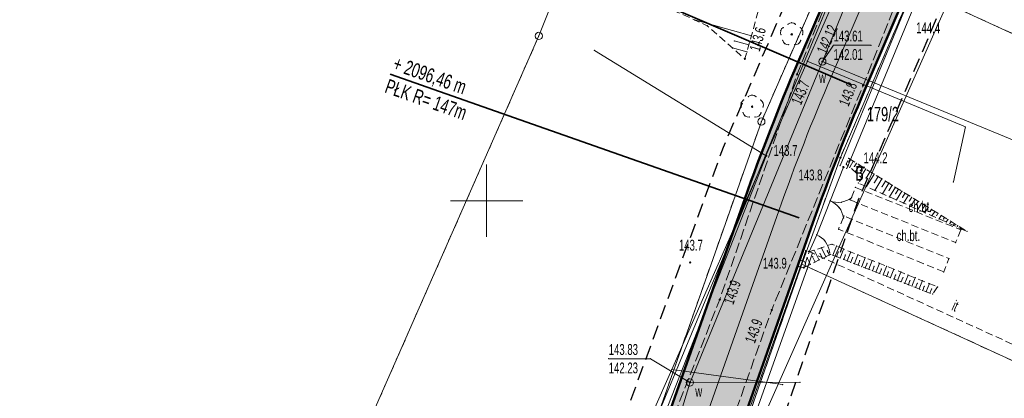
# Model space of a CAD drawing. Extents: x 6456700 to 6518119, y 5963420 to 5980059.
# Tile 148 of 256: x 6512136 to 6512205, y 5965785 to 5965812. Entities that reach past the tile are written whole.
import ezdxf
from ezdxf.enums import TextEntityAlignment as Align

# ---------------------------------------------------------------- set-up
doc = ezdxf.new("R2010")
doc.units = 0
doc.header["$MEASUREMENT"] = 0
for name, pattern in [('L_0_03', [1, 0.5, -0.5]), ('L_0_04', [1.5, 1, -0.5]), ('L_0_52', [1, 0.75, -0.25]), ('L_0_5A', [0.75, 0.5, -0.25])]:
    doc.linetypes.add(name, pattern=pattern)
doc.layers.get('0').update_dxf_attribs({"color": 2, "linetype": 'CONTINUOUS', "lineweight": 5})
for name, color, linetype, lineweight in [('000_Inne__niezydentyfikowane_', 7, 'CONTINUOUS', 18), ('18mm Kreska ciągła', 7, 'CONTINUOUS', 18), ('202_punkt_graniczny', 7, 'CONTINUOUS', 18), ('203_punkt_graniczny', 7, 'CONTINUOUS', 18), ('210_oznaczenie_konturu_uzytku_gruntowego', 96, 'CONTINUOUS', 18), ('211_numer_dzialki_ewidencyjnej', 7, 'CONTINUOUS', 18), ('218_kontur_uzytku_gruntowego', 96, 'L_0_03', 18), ('219_dzialka_ewidencyjna', 7, 'CONTINUOUS', 18), ('35mm Ciągła', 7, 'CONTINUOUS', 35), ('50mm Kreska ciągła', 7, 'CONTINUOUS', 50), ('9mm Kreska ciągła', 252, 'CONTINUOUS', 9), ('brama', 7, 'CONTINUOUS', 18), ('chodnik', 7, 'CONTINUOUS', 18), ('chodnik_Atr17', 7, 'CONTINUOUS', 18), ('drzewo_lisciaste', 7, 'CONTINUOUS', 18), ('furtka', 7, 'CONTINUOUS', 18), ('inny_obiekt_zagospodarowania_terenu', 7, 'CONTINUOUS', 18), ('inny_obiekt_zagospodarowania_terenu_Atr17', 7, 'CONTINUOUS', 18), ('jezdnia', 7, 'CONTINUOUS', 18), ('komora_podziemna', 7, 'CONTINUOUS', 18), ('komora_podziemna_Atr17', 7, 'CONTINUOUS', 18), ('ogrodzenie_trwale', 7, 'CONTINUOUS', 18), ('pikieta_naturalna', 7, 'CONTINUOUS', 18), ('pikieta_naturalna_Atr2', 7, 'CONTINUOUS', 18), ('przewod_elektroenergetyczny_niskiego_napiecia', 7, 'CONTINUOUS', 18), ('przewod_kanalizacyjny', 7, 'CONTINUOUS', 18), ('przewod_telekomunikacyjny_podziemny', 7, 'CONTINUOUS', 18), ('przewod_wodociagowy', 7, 'CONTINUOUS', 18), ('rzedna', 7, 'CONTINUOUS', 18), ('rzedna_Atr2', 7, 'CONTINUOUS', 18), ('rzedna_Atr3', 7, 'CONTINUOUS', 18), ('sciana_oporowa__linia_', 7, 'CONTINUOUS', 18), ('siatka_krzyrzy', 7, 'CONTINUOUS', 18), ('skarpa_nieumocniona', 7, 'CONTINUOUS', 18), ('Zakres', 7, 'CONTINUOUS', 18)]:
    doc.layers.add(name, color=color, linetype=linetype, lineweight=lineweight)
doc.styles.get("Standard").update_dxf_attribs({"font": 'txt', "width": 0.75})
doc.styles.add('Znaczniki', font='GOTHIC.TTF', dxfattribs={"width": 0.7})

# ---------------------------------------------------------------- blocks, each defined once
blk = doc.blocks.new('mdcp_nowa')
at = {"layer": '203_punkt_graniczny', "linetype": 'Continuous', "lineweight": 18, "true_color": 0x000000}
blk.add_hatch(color=18, dxfattribs=at).paths.add_polyline_path([(6494924.47, 5982252.945, 1), (6494924.47, 5982253.035, 1)])
at = {"layer": 'drzewo_lisciaste', "linetype": 'Continuous', "lineweight": 18, "true_color": 0x009900}
for points in [[(6494921.1, 5982261.47, 1), (6494921.1, 5982261.57, 1)], [(6494918.36, 5982256.46, 1), (6494918.36, 5982256.56, 1)]]:
    blk.add_hatch(color=94, dxfattribs=at).paths.add_polyline_path(points)
at = {"layer": 'pikieta_naturalna', "linetype": 'Continuous', "lineweight": 18, "true_color": 0x000000}
for points in [[(6494917.86, 5982259.775, 1), (6494917.86, 5982259.865, 1)], [(6494921.48, 5982258.725, 1), (6494921.48, 5982258.815, 1)], [(6494926.04, 5982257.945, 1), (6494926.04, 5982258.035, 1)], [(6494919.34, 5982253.065, 1), (6494919.34, 5982253.155, 1)], [(6494924.68, 5982252.285, 1), (6494924.68, 5982252.375, 1)], [(6494926.09, 5982252.255, 1), (6494926.09, 5982252.345, 1)], [(6494914.08, 5982245.685, 1), (6494914.08, 5982245.775, 1)], [(6494921.94, 5982245.325, 1), (6494921.94, 5982245.415, 1)], [(6494916.12, 5982243.115, 1), (6494916.12, 5982243.205, 1)], [(6494919.72, 5982242.405, 1), (6494919.72, 5982242.495, 1)]]:
    blk.add_hatch(color=18, dxfattribs=at).paths.add_polyline_path(points)
at = {"layer": 'rzedna', "linetype": 'Continuous', "lineweight": 18, "true_color": 0x000000}
for points in [[(6494923.22, 5982259.585, 1), (6494923.22, 5982259.675, 1)], [(6494914.06, 5982237.375, 1), (6494914.06, 5982237.465, 1)]]:
    blk.add_hatch(color=18, dxfattribs=at).paths.add_polyline_path(points)
at = {"layer": '000_Inne__niezydentyfikowane_', "linetype": 'Continuous', "lineweight": 18, "flags": 128}
for points in [[(6494918.31, 5982261.41), (6494914.38, 5982262.52)], [(6494918.13, 5982260.79), (6494917.13, 5982261.07)], [(6494918, 5982260.3), (6494917, 5982260.58)], [(6494925.15, 5982252.87), (6494925.04, 5982252.68)], [(6494925.36, 5982252.73), (6494925.11, 5982252.32)], [(6494925.58, 5982252.6), (6494925.44, 5982252.38)], [(6494925.79, 5982252.47), (6494925.49, 5982251.99)], [(6494926.01, 5982252.34), (6494925.85, 5982252.08)], [(6494926.22, 5982252.21), (6494925.88, 5982251.65)], [(6494926.52, 5982252.02), (6494926.24, 5982251.57)], [(6494926.8, 5982251.85), (6494926.27, 5982250.98)], [(6494927.07, 5982251.68), (6494926.82, 5982251.26)], [(6494927.33, 5982251.52), (6494926.84, 5982250.72)], [(6494927.58, 5982251.36), (6494927.35, 5982250.98)], [(6494927.82, 5982251.22), (6494927.37, 5982250.49)], [(6494928.05, 5982251.07), (6494927.84, 5982250.73)], [(6494928.27, 5982250.94), (6494927.86, 5982250.27)], [(6494928.49, 5982250.8), (6494928.29, 5982250.49)], [(6494928.72, 5982250.66), (6494928.34, 5982250.06)], [(6494928.94, 5982250.52), (6494928.77, 5982250.24)], [(6494929.17, 5982250.38), (6494928.83, 5982249.84)], [(6494929.4, 5982250.24), (6494929.24, 5982249.99)], [(6494929.63, 5982250.1), (6494929.33, 5982249.62)], [(6494929.85, 5982249.96), (6494929.71, 5982249.74)], [(6494930.08, 5982249.82), (6494929.82, 5982249.4)], [(6494930.31, 5982249.68), (6494930.19, 5982249.49)], [(6494930.53, 5982249.54), (6494930.31, 5982249.18)], [(6494930.76, 5982249.4), (6494930.66, 5982249.24)], [(6494930.99, 5982249.26), (6494930.8, 5982248.96)], [(6494931.21, 5982249.12), (6494931.13, 5982248.99)], [(6494931.44, 5982248.98), (6494931.29, 5982248.74)], [(6494931.67, 5982248.84), (6494931.6, 5982248.74)], [(6494931.9, 5982248.7), (6494931.79, 5982248.52)], [(6494932.12, 5982248.56), (6494932.08, 5982248.49)], [(6494932.35, 5982248.42), (6494932.28, 5982248.3)], [(6494932.58, 5982248.28), (6494932.55, 5982248.24)], [(6494932.8, 5982248.14), (6494932.77, 5982248.09)], [(6494922.99, 5982245.89), (6494922.65, 5982246.58)], [(6494923.47, 5982246.13), (6494923.16, 5982246.75)], [(6494923.71, 5982246.25), (6494923.56, 5982246.54)], [(6494923.95, 5982246.23), (6494924.2, 5982246.86)], [(6494924.45, 5982246.03), (6494924.69, 5982246.66)], [(6494922.39, 5982245.59), (6494922.17, 5982246.04)], [(6494922.72, 5982245.76), (6494922.54, 5982246.12)], [(6494923.23, 5982246.01), (6494923.06, 5982246.34)], [(6494924.2, 5982246.13), (6494924.32, 5982246.45)], [(6494924.7, 5982245.94), (6494924.82, 5982246.25)], [(6494924.94, 5982245.84), (6494925.19, 5982246.46)], [(6494925.19, 5982245.74), (6494925.31, 5982246.05)], [(6494925.44, 5982245.65), (6494925.68, 5982246.26)], [(6494925.69, 5982245.55), (6494925.81, 5982245.86)], [(6494925.94, 5982245.45), (6494926.18, 5982246.06)], [(6494926.44, 5982245.26), (6494926.67, 5982245.86)], [(6494926.19, 5982245.35), (6494926.31, 5982245.66)], [(6494926.68, 5982245.16), (6494926.8, 5982245.46)], [(6494926.93, 5982245.06), (6494927.17, 5982245.66)], [(6494927.18, 5982244.97), (6494927.3, 5982245.27)], [(6494927.43, 5982244.87), (6494927.66, 5982245.46)], [(6494927.93, 5982244.68), (6494928.16, 5982245.26)], [(6494927.68, 5982244.77), (6494927.79, 5982245.07)], [(6494928.18, 5982244.58), (6494928.29, 5982244.87)], [(6494928.42, 5982244.48), (6494928.65, 5982245.06)], [(6494928.67, 5982244.39), (6494928.79, 5982244.68)], [(6494928.92, 5982244.29), (6494929.15, 5982244.86)], [(6494929.17, 5982244.19), (6494929.28, 5982244.48)], [(6494929.42, 5982244.09), (6494929.64, 5982244.67)], [(6494929.92, 5982243.9), (6494930.14, 5982244.47)], [(6494929.67, 5982244), (6494929.78, 5982244.28)], [(6494930.16, 5982243.8), (6494930.27, 5982244.08)], [(6494930.41, 5982243.71), (6494930.63, 5982244.27)], [(6494930.66, 5982243.61), (6494930.77, 5982243.89)]]:
    blk.add_lwpolyline(points, dxfattribs=at)
at = {"layer": '000_Inne__niezydentyfikowane_'}
for p in [(6494914.38, 5982262.52), (6494917.13, 5982261.07), (6494918.31, 5982261.41), (6494917, 5982260.58), (6494918, 5982260.3), (6494918.13, 5982260.79), (6494925.04, 5982252.68), (6494925.15, 5982252.87), (6494925.36, 5982252.73), (6494925.11, 5982252.32), (6494925.44, 5982252.38), (6494925.49, 5982251.99), (6494925.58, 5982252.6), (6494925.79, 5982252.47), (6494925.85, 5982252.08), (6494926.01, 5982252.34), (6494926.22, 5982252.21), (6494926.52, 5982252.02), (6494925.88, 5982251.65), (6494926.24, 5982251.57), (6494926.8, 5982251.85), (6494927.07, 5982251.68), (6494927.33, 5982251.52), (6494927.58, 5982251.36), (6494926.27, 5982250.98), (6494926.82, 5982251.26), (6494926.84, 5982250.72), (6494927.35, 5982250.98), (6494927.82, 5982251.22), (6494927.84, 5982250.73), (6494928.05, 5982251.07), (6494928.27, 5982250.94), (6494928.49, 5982250.8), (6494928.72, 5982250.66), (6494927.37, 5982250.49), (6494927.86, 5982250.27), (6494928.29, 5982250.49), (6494928.34, 5982250.06), (6494928.77, 5982250.24), (6494928.94, 5982250.52), (6494929.17, 5982250.38), (6494929.24, 5982249.99), (6494929.4, 5982250.24), (6494929.63, 5982250.1), (6494929.85, 5982249.96), (6494928.83, 5982249.84), (6494929.33, 5982249.62), (6494929.71, 5982249.74), (6494929.82, 5982249.4), (6494930.08, 5982249.82), (6494930.19, 5982249.49), (6494930.31, 5982249.68), (6494930.53, 5982249.54), (6494930.66, 5982249.24), (6494930.76, 5982249.4), (6494930.99, 5982249.26), (6494930.31, 5982249.18), (6494930.8, 5982248.96), (6494931.13, 5982248.99), (6494931.21, 5982249.12), (6494931.29, 5982248.74), (6494931.44, 5982248.98), (6494931.6, 5982248.74), (6494931.67, 5982248.84), (6494931.9, 5982248.7), (6494932.12, 5982248.56), (6494931.79, 5982248.52), (6494932.08, 5982248.49), (6494932.28, 5982248.3), (6494932.35, 5982248.42), (6494932.55, 5982248.24), (6494932.58, 5982248.28), (6494932.77, 5982248.09), (6494932.8, 5982248.14), (6494922.65, 5982246.58), (6494923.16, 5982246.75), (6494923.56, 5982246.54), (6494924.2, 5982246.86), (6494924.69, 5982246.66), (6494922.17, 5982246.04), (6494922.54, 5982246.12), (6494922.99, 5982245.89), (6494923.06, 5982246.34), (6494923.23, 5982246.01), (6494923.47, 5982246.13), (6494923.71, 5982246.25), (6494923.95, 5982246.23), (6494924.2, 5982246.13), (6494924.32, 5982246.45), (6494924.45, 5982246.03), (6494924.7, 5982245.94), (6494924.82, 5982246.25), (6494924.94, 5982245.84), (6494925.19, 5982246.46), (6494925.31, 5982246.05), (6494925.68, 5982246.26), (6494925.81, 5982245.86), (6494926.18, 5982246.06), (6494926.67, 5982245.86), (6494922.39, 5982245.59), (6494922.72, 5982245.76), (6494925.19, 5982245.74), (6494925.44, 5982245.65), (6494925.69, 5982245.55), (6494925.94, 5982245.45), (6494926.19, 5982245.35), (6494926.31, 5982245.66), (6494926.44, 5982245.26), (6494926.68, 5982245.16), (6494926.8, 5982245.46), (6494927.17, 5982245.66), (6494927.3, 5982245.27), (6494927.66, 5982245.46), (6494928.16, 5982245.26), (6494926.93, 5982245.06), (6494927.18, 5982244.97), (6494927.43, 5982244.87), (6494927.68, 5982244.77), (6494927.79, 5982245.07), (6494927.93, 5982244.68), (6494928.18, 5982244.58), (6494928.29, 5982244.87), (6494928.42, 5982244.48), (6494928.65, 5982245.06), (6494928.79, 5982244.68), (6494929.15, 5982244.86), (6494929.28, 5982244.48), (6494929.64, 5982244.67), (6494930.14, 5982244.47), (6494928.67, 5982244.39), (6494928.92, 5982244.29), (6494929.17, 5982244.19), (6494929.42, 5982244.09), (6494929.67, 5982244), (6494929.78, 5982244.28), (6494929.92, 5982243.9), (6494930.16, 5982243.8), (6494930.27, 5982244.08), (6494930.63, 5982244.27), (6494930.77, 5982243.89), (6494930.41, 5982243.71), (6494930.66, 5982243.61)]:
    blk.add_point(p, dxfattribs=at)
at = {"layer": '202_punkt_graniczny', "color": 7, "linetype": 'Continuous', "lineweight": 18}
for centre in [(6494903.61, 5982261.41), (6494919, 5982255.48), (6494921.8, 5982245.61)]:
    blk.add_circle(centre, 0.25, dxfattribs=at)
at = {"layer": '202_punkt_graniczny'}
for p in [(6494903.61, 5982261.41), (6494919, 5982255.48), (6494921.8, 5982245.61)]:
    blk.add_point(p, dxfattribs=at)
at = {"layer": '203_punkt_graniczny', "color": 7, "linetype": 'Continuous', "lineweight": 18}
blk.add_circle((6494924.47, 5982252.99), 0.045, dxfattribs=at)
at = {"layer": '203_punkt_graniczny'}
blk.add_point((6494924.47, 5982252.99), dxfattribs=at)
at = {"layer": '218_kontur_uzytku_gruntowego', "lineweight": 18, "flags": 128}
for points in [[(6494927.85, 5982322.27), (6494903.61, 5982261.41)], [(6494919, 5982255.48), (6494937.4, 5982297.61)], [(6494929.5, 5982264.73), (6494924.47, 5982252.99)], [(6494929.5, 5982264.73), (6494960.46, 5982250.52)], [(6494903.61, 5982261.41), (6494874.66, 5982195.55)], [(6494908.59, 5982225.93), (6494919, 5982255.48)], [(6494924.47, 5982252.99), (6494921.8, 5982245.61)], [(6494921.8, 5982245.61), (6494910.44, 5982213.13)], [(6494961.9, 5982227.25), (6494921.8, 5982245.61)]]:
    blk.add_lwpolyline(points, dxfattribs=at)
at = {"layer": '218_kontur_uzytku_gruntowego'}
for p in [(6494903.61, 5982261.41), (6494903.61, 5982261.41), (6494903.61, 5982261.41), (6494903.61, 5982261.41), (6494919, 5982255.48), (6494919, 5982255.48), (6494919, 5982255.48), (6494919, 5982255.48), (6494924.47, 5982252.99), (6494924.47, 5982252.99), (6494924.47, 5982252.99), (6494924.47, 5982252.99), (6494921.8, 5982245.61), (6494921.8, 5982245.61), (6494921.8, 5982245.61), (6494921.8, 5982245.61), (6494921.8, 5982245.61), (6494921.8, 5982245.61)]:
    blk.add_point(p, dxfattribs=at)
at = {"layer": '219_dzialka_ewidencyjna', "color": 3, "linetype": 'Continuous', "lineweight": 18, "flags": 128}
for points in [[(6494903.61, 5982261.41), (6494927.85, 5982322.27)], [(6494919, 5982255.48), (6494937.4, 5982297.61)], [(6494929.5, 5982264.73), (6494924.47, 5982252.99)], [(6494970.4, 5982245.96), (6494929.5, 5982264.73)], [(6494874.66, 5982195.55), (6494903.61, 5982261.41)], [(6494908.59, 5982225.93), (6494919, 5982255.48)], [(6494924.47, 5982252.99), (6494921.8, 5982245.61)], [(6494921.8, 5982245.61), (6494910.44, 5982213.13)], [(6494961.9, 5982227.25), (6494921.8, 5982245.61)]]:
    blk.add_lwpolyline(points, dxfattribs=at)
at = {"layer": '219_dzialka_ewidencyjna', "color": 3}
for p in [(6494903.61, 5982261.41), (6494903.61, 5982261.41), (6494919, 5982255.48), (6494919, 5982255.48), (6494924.47, 5982252.99), (6494924.47, 5982252.99), (6494921.8, 5982245.61), (6494921.8, 5982245.61), (6494921.8, 5982245.61)]:
    blk.add_point(p, dxfattribs=at)
at = {"layer": 'brama', "color": 7, "linetype": 'Continuous', "lineweight": 18, "flags": 128}
blk.add_lwpolyline([(6494924.68, 5982252.33), (6494922.83, 5982247.65)], dxfattribs=at)
at = {"layer": 'brama', "color": 7, "linetype": 'Continuous', "lineweight": 18}
for centre, start, end in [((6494924.306, 5982251.385), 248.431, 308.431), ((6494923.204, 5982248.595), 8.431, 68.431)]:
    blk.add_arc(centre, 1.5, start, end, dxfattribs=at)
at = {"layer": 'brama'}
for p in [(6494924.68, 5982252.33), (6494923.755, 5982249.99), (6494923.755, 5982249.99), (6494925.239, 5982250.21), (6494924.379, 5982249.527), (6494924.526, 5982249.901), (6494924.687, 5982248.815), (6494922.83, 5982247.65)]:
    blk.add_point(p, dxfattribs=at)
at = {"layer": 'chodnik', "color": 7, "linetype": 'L_0_5A', "lineweight": 18, "flags": 128}
for points in [[(6494932.8, 5982247.99), (6494932.44, 5982247.11), (6494925.16, 5982250.05), (6494925.51, 5982250.93)], [(6494931.62, 5982245.08), (6494924.34, 5982248.03), (6494924.71, 5982248.94), (6494931.97, 5982246)]]:
    blk.add_lwpolyline(points, close=True, dxfattribs=at)
at = {"layer": 'chodnik'}
for p in [(6494925.51, 5982250.93), (6494925.16, 5982250.05), (6494924.71, 5982248.94), (6494924.34, 5982248.03), (6494932.8, 5982247.99), (6494932.44, 5982247.11), (6494931.97, 5982246), (6494931.62, 5982245.08)]:
    blk.add_point(p, dxfattribs=at)
at = {"layer": 'drzewo_lisciaste', "color": 94, "linetype": 'Continuous', "lineweight": 18}
for centre in [(6494921.1, 5982261.52), (6494918.36, 5982256.51)]:
    blk.add_circle(centre, 0.05, dxfattribs=at)
at = {"layer": 'drzewo_lisciaste', "color": 94, "linetype": 'Continuous', "lineweight": 13}
for centre, start, end in [((6494921.1, 5982261.92), 49.272, 130.728), ((6494920.72, 5982261.644), 121.308, 202.548), ((6494921.48, 5982261.644), 337.452, 58.692), ((6494920.865, 5982261.196), 193.221, 274.871), ((6494921.335, 5982261.196), 265.129, 346.779), ((6494917.98, 5982256.634), 121.308, 202.548), ((6494918.36, 5982256.91), 49.272, 130.728), ((6494918.74, 5982256.634), 337.452, 58.692), ((6494918.125, 5982256.186), 193.221, 274.871), ((6494918.595, 5982256.186), 265.129, 346.779)]:
    blk.add_arc(centre, 0.4, start, end, dxfattribs=at)
at = {"layer": 'drzewo_lisciaste'}
for p in [(6494920.839, 5982262.223), (6494921.1, 5982262.32), (6494921.361, 5982262.223), (6494920.34, 5982261.768), (6494920.351, 5982261.491), (6494920.512, 5982261.986), (6494921.1, 5982261.52), (6494921.688, 5982261.986), (6494921.849, 5982261.491), (6494921.86, 5982261.768), (6494920.476, 5982261.105), (6494920.63, 5982260.872), (6494921.57, 5982260.872), (6494921.724, 5982261.105), (6494920.899, 5982260.797), (6494921.301, 5982260.797), (6494917.6, 5982256.758), (6494917.772, 5982256.976), (6494918.099, 5982257.213), (6494918.36, 5982257.31), (6494918.621, 5982257.213), (6494918.948, 5982256.976), (6494919.12, 5982256.758), (6494917.611, 5982256.481), (6494917.736, 5982256.095), (6494918.36, 5982256.51), (6494918.984, 5982256.095), (6494919.109, 5982256.481), (6494917.89, 5982255.862), (6494918.159, 5982255.787), (6494918.561, 5982255.787), (6494918.83, 5982255.862)]:
    blk.add_point(p, dxfattribs=at)
at = {"layer": 'furtka', "color": 7, "linetype": 'Continuous', "lineweight": 18, "flags": 128}
blk.add_lwpolyline([(6494922.83, 5982247.65), (6494922.31, 5982246.47)], dxfattribs=at)
at = {"layer": 'furtka', "color": 7, "linetype": 'Continuous', "lineweight": 18}
blk.add_arc((6494922.226, 5982246.277), 1.5, 6.218, 66.218, dxfattribs=at)
at = {"layer": 'furtka'}
for p in [(6494922.83, 5982247.65), (6494922.831, 5982247.65), (6494923.436, 5982247.163), (6494922.31, 5982246.47), (6494923.717, 5982246.439)]:
    blk.add_point(p, dxfattribs=at)
at = {"layer": 'inny_obiekt_zagospodarowania_terenu', "color": 7, "linetype": 'L_0_5A', "lineweight": 18, "flags": 128}
blk.add_lwpolyline([(6494922.25, 5982246.51), (6494961.37, 5982228.68), (6494969.12, 5982245.59), (6494951.6, 5982253.73)], dxfattribs=at)
at = {"layer": 'inny_obiekt_zagospodarowania_terenu'}
blk.add_point((6494922.25, 5982246.51), dxfattribs=at)
at = {"layer": 'jezdnia', "color": 7, "linetype": 'L_0_52', "lineweight": 18, "flags": 128}
blk.add_lwpolyline([(6495134.37, 5982583.3), (6495113.38, 5982574.25), (6495104.78, 5982567.21), (6495094.42, 5982556.42), (6495077.25, 5982527.64), (6495065.47, 5982509.01), (6495049.82, 5982491.48), (6495035, 5982466.78), (6495029.3, 5982456), (6495014.86, 5982429.39), (6495004.75, 5982409.18), (6494998.73, 5982397.06), (6494987.52, 5982373.63), (6494982.83, 5982364.72), (6494972.31, 5982345.03), (6494970.53, 5982342.23), (6494960.57, 5982327.01), (6494956.04, 5982320.35), (6494947.33, 5982304.72), (6494935.61, 5982281.93), (6494926.04, 5982257.99), (6494919.72, 5982242.45), (6494913.81, 5982225.8), (6494910.48, 5982216.25), (6494906.14, 5982216.99), (6494909.9, 5982227.31), (6494916.12, 5982243.16), (6494921.48, 5982258.77), (6494931.15, 5982282.69), (6494943.64, 5982306.31), (6494959.06, 5982330.89), (6494969.1, 5982347.08), (6494979.83, 5982365.44), (6494985.75, 5982378.98), (6494994.88, 5982398.03), (6495001.66, 5982410.76), (6495011.8, 5982430.8), (6495026, 5982457.23), (6495032.25, 5982468.97), (6495046.11, 5982493.71), (6495063.09, 5982514.09), (6495073.26, 5982529.52), (6495082.96, 5982547.05), (6495093.01, 5982560.56), (6495101.98, 5982569.59), (6495101.3, 5982571.6), (6495108.99, 5982577.59), (6495110.03, 5982578.44), (6495121.58, 5982583.64), (6495122.46, 5982584.02), (6495130.77, 5982587.79), (6495134.82, 5982589.62), (6495140.56, 5982589.08), (6495141.32, 5982585.54)], close=True, dxfattribs=at)
at = {"layer": 'jezdnia'}
for p in [(6494921.48, 5982258.77), (6494926.04, 5982257.99), (6494916.12, 5982243.16), (6494919.72, 5982242.45)]:
    blk.add_point(p, dxfattribs=at)
at = {"layer": 'komora_podziemna', "color": 5, "linetype": 'Continuous', "lineweight": 13}
for centre in [(6494923.22, 5982259.63), (6494914.06, 5982237.42)]:
    blk.add_circle(centre, 0.25, dxfattribs=at)
at = {"layer": 'komora_podziemna'}
for p in [(6494923.22, 5982259.63), (6494914.06, 5982237.42)]:
    blk.add_point(p, dxfattribs=at)
at = {"layer": 'ogrodzenie_trwale'}
blk.add_point((6494921.94, 5982245.37), dxfattribs=at)
at = {"layer": 'pikieta_naturalna', "color": 7, "linetype": 'Continuous', "lineweight": 18}
for centre in [(6494917.86, 5982259.82), (6494921.48, 5982258.77), (6494926.04, 5982257.99), (6494919.34, 5982253.11), (6494924.68, 5982252.33), (6494926.09, 5982252.3), (6494914.08, 5982245.73), (6494921.94, 5982245.37), (6494916.12, 5982243.16), (6494919.72, 5982242.45)]:
    blk.add_circle(centre, 0.045, dxfattribs=at)
at = {"layer": 'pikieta_naturalna'}
for p in [(6494917.86, 5982259.82), (6494921.48, 5982258.77), (6494926.04, 5982257.99), (6494919.34, 5982253.11), (6494924.68, 5982252.33), (6494926.09, 5982252.3), (6494914.08, 5982245.73), (6494921.94, 5982245.37), (6494916.12, 5982243.16), (6494919.72, 5982242.45)]:
    blk.add_point(p, dxfattribs=at)
at = {"layer": 'przewod_elektroenergetyczny_niskiego_napiecia', "color": 1, "linetype": 'Continuous', "lineweight": 18, "flags": 128}
blk.add_lwpolyline([(6494918.81, 5982234.23), (6494937.26, 5982275.87)], dxfattribs=at)
at = {"layer": 'przewod_kanalizacyjny', "color": 34, "linetype": 'Continuous', "lineweight": 18, "flags": 128}
for points in [[(6494923.75, 5982263.25), (6494912.8, 5982238.32), (6494909.01, 5982229.73)], [(6494922.18, 5982259.67), (6494933.12, 5982255.11), (6494932.29, 5982251.3)], [(6494920.47, 5982237.28), (6494912.8, 5982238.32)]]:
    blk.add_lwpolyline(points, dxfattribs=at)
at = {"layer": 'przewod_kanalizacyjny'}
for p in [(6494922.18, 5982259.67), (6494933.12, 5982255.11), (6494932.29, 5982251.3), (6494912.8, 5982238.32), (6494912.8, 5982238.32), (6494920.47, 5982237.28)]:
    blk.add_point(p, dxfattribs=at)
at = {"layer": 'przewod_telekomunikacyjny_podziemny', "color": 30, "linetype": 'Continuous', "lineweight": 18, "flags": 128}
blk.add_lwpolyline([(6494901.62, 5982190.73), (6494906.93, 5982205.38), (6494911.62, 5982220.93), (6494915.73, 5982231.59), (6494911.08, 5982233.33), (6494928.49, 5982275.35), (6494946.57, 5982313.81), (6494960.48, 5982334.35), (6494965.17, 5982341.38), (6494972.14, 5982353.83), (6494985.3, 5982378.53), (6494993.02, 5982395.45), (6495008.18, 5982425.35), (6495017.88, 5982443.43), (6495022.56, 5982450.66), (6495031.38, 5982466.91), (6495039.03, 5982482.79), (6495040.55, 5982485.59), (6495048.7, 5982498.93), (6495056.63, 5982506.55), (6495061.71, 5982512.37), (6495068.26, 5982521.25), (6495074.92, 5982532.24)], dxfattribs=at)
at = {"layer": 'przewod_wodociagowy', "color": 5, "linetype": 'Continuous', "lineweight": 18, "flags": 128}
for points in [[(6494907.57, 5982152.18), (6494905.83, 5982154.51), (6494898.25, 5982164.04), (6494898.06, 5982180.83), (6494903.98, 5982205.49), (6494905.04, 5982209.28), (6494911.31, 5982228.37), (6494914.05, 5982237.38), (6494923.22, 5982259.63), (6494928.59, 5982272.81), (6494941.25, 5982299.9), (6494937.3, 5982301.7), (6494937.02, 5982301.82)], [(6494936.38, 5982195.93), (6494923.54, 5982202.41), (6494908.69, 5982209.25), (6494909.54, 5982228.15), (6494919.34, 5982253.11), (6494907.46, 5982260.41)], [(6494942.26, 5982251.79), (6494923.22, 5982259.63)], [(6494914.06, 5982237.42), (6494921.67, 5982237.44)]]:
    blk.add_lwpolyline(points, dxfattribs=at)
at = {"layer": 'przewod_wodociagowy'}
for p in [(6494907.46, 5982260.41), (6494923.22, 5982259.63), (6494923.22, 5982259.63), (6494919.34, 5982253.11), (6494914.05, 5982237.38), (6494914.06, 5982237.42), (6494921.67, 5982237.44)]:
    blk.add_point(p, dxfattribs=at)
at = {"layer": 'rzedna', "color": 7, "linetype": 'Continuous', "lineweight": 18}
for centre in [(6494923.22, 5982259.63), (6494914.06, 5982237.42)]:
    blk.add_circle(centre, 0.045, dxfattribs=at)
at = {"layer": 'rzedna'}
for p in [(6494923.22, 5982259.63), (6494914.06, 5982237.42)]:
    blk.add_point(p, dxfattribs=at)
at = {"layer": 'rzedna_Atr2', "color": 7, "linetype": 'Continuous', "lineweight": 18, "flags": 128}
for points in [[(6494923.22, 5982259.63), (6494923.99, 5982260.77), (6494926.578, 5982260.77)], [(6494914.06, 5982237.42), (6494911.33, 5982239.07), (6494908.444, 5982239.07)]]:
    blk.add_lwpolyline(points, dxfattribs=at)
at = {"layer": 'rzedna_Atr2'}
for p in [(6494923.99, 5982260.77), (6494926.578, 5982260.77), (6494923.22, 5982259.63), (6494908.444, 5982239.07), (6494911.33, 5982239.07), (6494914.06, 5982237.42)]:
    blk.add_point(p, dxfattribs=at)
at = {"layer": 'sciana_oporowa__linia_', "color": 7, "linetype": 'Continuous', "lineweight": 18, "flags": 128}
for points in [[(6494924.449, 5982252.425), (6494929.4, 5982264.438), (6494930.871, 5982267.81)], [(6494924.911, 5982252.235), (6494929.86, 5982264.242), (6494931.329, 5982267.61)], [(6494913.414, 5982222.234), (6494921.704, 5982245.452), (6494922.073, 5982246.55)], [(6494913.886, 5982222.066), (6494922.176, 5982245.288), (6494922.547, 5982246.39)]]:
    blk.add_lwpolyline(points, dxfattribs=at)
at = {"layer": 'sciana_oporowa__linia_'}
for p in [(6494924.449, 5982252.425), (6494924.911, 5982252.235), (6494922.073, 5982246.55), (6494922.547, 5982246.39), (6494921.704, 5982245.452), (6494922.176, 5982245.288)]:
    blk.add_point(p, dxfattribs=at)
at = {"layer": 'siatka_krzyrzy', "linetype": 'Continuous', "lineweight": 18, "flags": 128}
for points in [[(6494900, 5982247.5), (6494900, 5982252.5)], [(6494897.5, 5982250), (6494902.5, 5982250)]]:
    blk.add_lwpolyline(points, dxfattribs=at)
at = {"layer": 'skarpa_nieumocniona', "color": 7, "linetype": 'L_0_5A', "lineweight": 18, "flags": 128}
for points in [[(6494965.58, 5982349.31), (6494962.89, 5982340.22), (6494951, 5982325), (6494945.37, 5982325.08), (6494937.42, 5982305.65), (6494933.1, 5982295.35), (6494927.37, 5982283.13), (6494921.28, 5982272.01), (6494917.86, 5982259.82), (6494915.26, 5982262.12), (6494913.02, 5982263.13), (6494900.61, 5982269.37), (6494912.93, 5982296.52), (6494936.43, 5982343.45), (6494956.82, 5982374.63), (6494978.03, 5982367.95)], [(6494925.03, 5982252.94), (6494933.23, 5982247.88), (6494925.71, 5982251.23), (6494925.94, 5982251.59), (6494924.87, 5982252.54)], [(6494931.19, 5982244.04), (6494930.84, 5982243.54), (6494923.79, 5982246.29), (6494921.94, 5982245.37), (6494922.31, 5982246.47), (6494923.88, 5982246.99)]]:
    blk.add_lwpolyline(points, close=True, dxfattribs=at)
at = {"layer": 'skarpa_nieumocniona'}
for p in [(6494915.26, 5982262.12), (6494915.26, 5982262.12), (6494917.86, 5982259.82), (6494917.86, 5982259.82), (6494925.03, 5982252.94), (6494925.03, 5982252.94), (6494924.87, 5982252.54), (6494924.87, 5982252.54), (6494925.94, 5982251.59), (6494925.94, 5982251.59), (6494925.71, 5982251.23), (6494925.71, 5982251.23), (6494933.23, 5982247.88), (6494933.23, 5982247.88), (6494923.88, 5982246.99), (6494923.88, 5982246.99), (6494922.31, 5982246.47), (6494922.31, 5982246.47), (6494923.79, 5982246.29), (6494923.79, 5982246.29), (6494921.94, 5982245.37), (6494921.94, 5982245.37), (6494931.19, 5982244.04), (6494931.19, 5982244.04), (6494930.84, 5982243.54), (6494930.84, 5982243.54)]:
    blk.add_point(p, dxfattribs=at)
at = {"layer": 'Zakres', "linetype": 'L_0_04', "lineweight": 25, "flags": 128}
blk.add_lwpolyline([(6495113.77, 5985050.22), (6495121.12, 5984877.07), (6495125.76, 5984757.87), (6495129.89, 5984649.81), (6495141.08, 5984611.3), (6495145.77, 5984544.53), (6495147.36, 5984487.27), (6495157.22, 5984392.07), (6495162.95, 5984387.45), (6495180.24, 5984384.16), (6495229.5, 5984386.61), (6495251.65, 5984373.41), (6495258.77, 5984357.12), (6495255.44, 5984330.44), (6495250.77, 5984304.39), (6495252.21, 5984282.78), (6495255.46, 5984256.45), (6495254.94, 5984238.25), (6495266.4, 5984211), (6495277.24, 5984182.33), (6495294.2, 5984133.19), (6495300.94, 5984095.37), (6495313.24, 5984037.69), (6495317.44, 5983978.18), (6495300.35, 5983922.18), (6495282.35, 5983883.38), (6495266.21, 5983862.23), (6495242.03, 5983839.67), (6495211.11, 5983816.86), (6495158.26, 5983772.66), (6495130.6, 5983651.16), (6495116.31, 5983543.43), (6495129.51, 5983346.73), (6495134.58, 5983264.71), (6495139.64, 5983186.97), (6495193.25, 5983077.94), (6495199.2, 5983041.97), (6495206.23, 5983026), (6495208.96, 5983004.88), (6495202.27, 5982979.48), (6495202.42, 5982950.13), (6495209.35, 5982897.38), (6495215.97, 5982850.34), (6495228.6, 5982809.97), (6495226.85, 5982778.82), (6495225.04, 5982750.56), (6495220.26, 5982723.37), (6495226.54, 5982679.97), (6495206.06, 5982669.48), (6495192.68, 5982657.71), (6495184.57, 5982648.65), (6495174.78, 5982624.58), (6495164.23, 5982604.61), (6495150.7, 5982588.3), (6495137.69, 5982582.43), (6495118.26, 5982573.75), (6495100.35, 5982558.42), (6495090.36, 5982544.99), (6495075.87, 5982519.06), (6495060.83, 5982499.68), (6495049.41, 5982485.49), (6495035.07, 5982459.7), (6495006.7, 5982406.64), (6494980.89, 5982351.84), (6494944.35, 5982293.29), (6494925.72, 5982250.11), (6494905.2, 5982190.37), (6494898.43, 5982153.5), (6494879.51, 5982063.89), (6494864.14, 5981992.66), (6494816.93, 5981768.61), (6494777.79, 5981577.7), (6494739.84, 5981394.72), (6494718.65, 5981297.89), (6494716.45, 5981237.31), (6494738.62, 5981208.21), (6494776.48, 5981173.06), (6494817.16, 5981137.44), (6494847.63, 5981109.8), (6494877.39, 5981077.08), (6494912.75, 5981030.55), (6494916.06, 5981014.71), (6494903.86, 5980957.01), (6494916.13, 5980953.51), (6494892.32, 5980927.59), (6494850.7, 5980858.8), (6494806.81, 5980779.89), (6494785.1, 5980753.49), (6494715.22, 5980723.29), (6494679.96, 5980686.78), (6494651.35, 5980651.29), (6494549.14, 5980683.24), (6494511.84, 5980659.66), (6494443.61, 5980630.33), (6494428.78, 5980598.6), (6494431.58, 5980579.46), (6494420.56, 5980549.76), (6494416.45, 5980528.2), (6494403.86, 5980507.16), (6494388.89, 5980482.96), (6494365.32, 5980407.99), (6494335.67, 5980315.15), (6494332.29, 5980297.41), (6494335.1, 5980278.18), (6494347.25, 5980254.84), (6494336.79, 5980250.09), (6494300.04, 5980271.34), (6494320.8, 5980301.43), (6494336.81, 5980349.17), (6494344.85, 5980380.92), (6494360.85, 5980437.13), (6494374.18, 5980476.38), (6494386.14, 5980498.84), (6494403.02, 5980528.52), (6494411.33, 5980563.19), (6494420.84, 5980586.25), (6494420.25, 5980601.11), (6494434.95, 5980635.94), (6494446.75, 5980644.99), (6494465.77, 5980647.27), (6494513.02, 5980669.46), (6494507.85, 5980679.68), (6494547.89, 5980705.83), (6494570.06, 5980691.34), (6494636.17, 5980669.05), (6494706.14, 5980756.86), (6494742.78, 5980772.58), (6494798.53, 5980814.27), (6494826.12, 5980867.97), (6494849.57, 5980908.6), (6494845.35, 5980942.01), (6494853.94, 5980970.83), (6494891.08, 5980960.54), (6494890.11, 5980965.73), (6494903.94, 5981025.69), (6494869.98, 5981070.3), (6494770.97, 5981160.58), (6494728.18, 5981200.64), (6494706.13, 5981229.56), (6494707.94, 5981299.75), (6494728.84, 5981398.1), (6494767.06, 5981580.19), (6494806.17, 5981770.55), (6494854.36, 5981994.76), (6494869.73, 5982065.97), (6494888.61, 5982155.44), (6494891.67, 5982173.95), (6494895.82, 5982197.45), (6494916.38, 5982253.72), (6494935.47, 5982297.95), (6494954.97, 5982331.67), (6494972.09, 5982356.64), (6494997.76, 5982411.14), (6495026.29, 5982464.48), (6495041.09, 5982491.09), (6495052.99, 5982505.88), (6495067.51, 5982524.6), (6495081.94, 5982550.43), (6495092.99, 5982565.28), (6495112.86, 5982582.29), (6495133.59, 5982591.55), (6495144.48, 5982596.46), (6495155.87, 5982610.19), (6495165.7, 5982628.8), (6495175.96, 5982654.03), (6495185.62, 5982664.83), (6495200.4, 5982677.82), (6495212.49, 5982688.04), (6495209.64, 5982723.43), (6495215.22, 5982750.57), (6495216.87, 5982779.54), (6495218.31, 5982809.31), (6495206.86, 5982847.92), (6495199.44, 5982894.74), (6495192.11, 5982948.71), (6495190.16, 5982979.24), (6495183.47, 5983075.16), (6495129.79, 5983184.34), (6495124.6, 5983264.07), (6495119.53, 5983346.09), (6495106.27, 5983543.75), (6495120.74, 5983652.9), (6495148.75, 5983779.42), (6495204.15, 5983826.04), (6495273.41, 5983889.36), (6495288.53, 5983927.42), (6495300.83, 5983964.69), (6495303.91, 5983980.14), (6495301.32, 5984039.55), (6495291.1, 5984093.63), (6495284.5, 5984130.67), (6495267.84, 5984178.93), (6495257.12, 5984207.3), (6495244.96, 5984236.19), (6495244.79, 5984255.42), (6495242.25, 5984281.97), (6495240.71, 5984304.95), (6495245.55, 5984331.94), (6495248.51, 5984355.64), (6495243.77, 5984366.47), (6495226.98, 5984376.47), (6495179.54, 5984374.12), (6495158.61, 5984378.09), (6495147.7, 5984386.91), (6495137.38, 5984486.61), (6495135.78, 5984544.04), (6495131.18, 5984609.54), (6495119.95, 5984648.2), (6495115.76, 5984757.49), (6495111.12, 5984876.67), (6495103.73, 5985050.93), (6495109.36, 5985081.73), (6495120.41, 5985085.88)], close=True, dxfattribs=at)
at = {"layer": 'Zakres'}
for p in [(6494916.38, 5982253.72), (6494925.72, 5982250.11)]:
    blk.add_point(p, dxfattribs=at)
at = {"layer": '210_oznaczenie_konturu_uzytku_gruntowego', "lineweight": 20, "width": 0.66}
blk.add_text('B', height=1, dxfattribs=at).set_placement((6494925.5, 5982252.4), align=Align.TOP_LEFT)
at = {"layer": '211_numer_dzialki_ewidencyjnej', "color": 7, "lineweight": 20, "width": 0.66}
blk.add_text('179/2', height=1, dxfattribs=at).set_placement((6494926.3, 5982256.5), align=Align.TOP_LEFT)
at = {"layer": 'chodnik_Atr17', "color": 7, "lineweight": 15, "width": 0.66}
for p in [(6494929.18, 5982249.97), (6494928.36, 5982247.96)]:
    blk.add_text('ch.bt.', height=0.75, dxfattribs=at).set_placement(p, align=Align.TOP_LEFT)
at = {"layer": 'inny_obiekt_zagospodarowania_terenu_Atr17', "color": 7, "lineweight": 15, "width": 0.66}
blk.add_text('it', height=0.75, rotation=335.5, dxfattribs=at).set_placement((6494932.421, 5982243.132), align=Align.TOP_LEFT)
at = {"layer": 'komora_podziemna_Atr17', "color": 7, "lineweight": 15, "width": 0.66}
for p in [(6494922.99, 5982258.91), (6494914.43, 5982237.18)]:
    blk.add_text('w', height=0.75, dxfattribs=at).set_placement(p, align=Align.TOP_LEFT)
at = {"layer": 'pikieta_naturalna_Atr2', "color": 7, "lineweight": 15, "width": 0.66}
for s, p in [('144.4', (6494929.71, 5982262.34)), ('143.7', (6494919.84, 5982253.86)), ('144.2', (6494926.07, 5982253.35)), ('143.8', (6494921.57, 5982252.16)), ('143.7', (6494913.3, 5982247.3)), ('143.9', (6494919.1, 5982246.05))]:
    blk.add_text(s, height=0.75, dxfattribs=at).set_placement(p, align=Align.TOP_LEFT)
for s, rotation, p in [('143.6', 74.3, (6494918.158, 5982260.483)), ('143.7', 67.5, (6494921.047, 5982256.867)), ('143.8', 67.9, (6494924.33, 5982256.76)), ('143.9', 71, (6494916.35, 5982243.01)), ('143.9', 70.5, (6494917.84, 5982240.33))]:
    blk.add_text(s, height=0.75, rotation=rotation, dxfattribs=at).set_placement(p, align=Align.TOP_LEFT)
at = {"layer": 'rzedna_Atr2', "color": 7, "lineweight": 15, "width": 0.66}
blk.add_text('142.12', height=0.75, rotation=66.3, dxfattribs=at).set_placement((6494922.803, 5982260.402), align=Align.TOP_LEFT)
for s, p in [('143.61', (6494923.99, 5982261.777)), ('143.83', (6494908.444, 5982240.078))]:
    blk.add_text(s, height=0.75, dxfattribs=at).set_placement(p, align=Align.TOP_LEFT)
at = {"layer": 'rzedna_Atr3', "color": 7, "lineweight": 15, "width": 0.66}
for s, p in [('142.01', (6494923.99, 5982260.502)), ('142.23', (6494908.444, 5982238.803))]:
    blk.add_text(s, height=0.75, dxfattribs=at).set_placement(p, align=Align.TOP_LEFT)

msp = doc.modelspace()

# ---------------------------------------------------------------- block references
at = {"linetype": 'ByBlock'}
msp.add_blockref('mdcp_nowa', (17268.786, -16450.998), dxfattribs=at)

# ---------------------------------------------------------------- next in the draw order: hatches: boundary and pattern name
at = {"layer": '9mm Kreska ciągła'}
h = msp.add_hatch(dxfattribs=at)
h.set_pattern_fill('SAND_AND_LIME', color=4, scale=0.1)
h.set_pattern_definition([(37.5, (6512163.41104, 5965706.02106), (-0.006803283, 0.208096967), [0, -0.16416, 0, -0.1836, 0, -0.1755]), (7.5, (6512163.41104, 5965706.02106), (0.19113588, 0.30479178), [0, -0.08856, 0, -0.14796, 0, -0.0567]), (-32.5, (6512163.2782, 5965706.02106), (0.33632732, 0.00061118), [0, -0.054, 0, -0.1944, 0, -0.2538]), (-42.5, (6512163.2782, 5965706.02106), (0.32466167, 0.09478896), [0, -0.027, 0, -0.12744, 0, -0.1458])])
edge = h.paths.add_edge_path()
edge.add_line((6512494.454, 5966351.121), (6512492.815, 5966327.914))
edge.add_arc((6512641.445, 5966317.419), 149, 175.96099, 178.25385)
edge.add_line((6512492.514, 5966321.96), (6512491.933, 5966302.891))
edge.add_arc((6512440.957, 5966304.445), 51, 348.13301, 358.25385, ccw=False)
edge.add_line((6512490.867, 5966293.957), (6512486.741, 5966274.321))
edge.add_arc((6512500.441, 5966271.442), 14, 168.13301, 189.66075)
edge.add_line((6512486.64, 5966269.093), (6512490.395, 5966247.035))
edge.add_line((6512490.395, 5966247.035), (6512490.607, 5966245.791))
edge.add_arc((6512474.833, 5966243.106), 16, 357.41334, 369.66075, ccw=False)
edge.add_line((6512490.817, 5966242.384), (6512490.724, 5966240.322))
edge.add_arc((6512474.74, 5966241.044), 16, 304.69475, 357.41334, ccw=False)
edge.add_line((6512483.848, 5966227.889), (6512479.157, 5966224.642))
edge.add_arc((6512563.968, 5966102.134), 149, 124.69475, 128.17467)
edge.add_line((6512471.877, 5966219.268), (6512459.798, 5966209.771))
edge.add_arc((6512468.451, 5966198.766), 14, 128.17467, 146.52826)
edge.add_line((6512456.773, 5966206.487), (6512454.137, 5966202.499))
edge.add_arc((6512536.718, 5966147.898), 99, 146.52826, 150.19331)
edge.add_line((6512450.815, 5966197.109), (6512447.264, 5966190.909))
edge.add_arc((6512533.167, 5966141.699), 99, 150.19331, 155.56334)
edge.add_line((6512443.035, 5966182.654), (6512432.867, 5966160.275))
edge.add_arc((6512409.196, 5966171.031), 26, 321.1758, 335.56334, ccw=False)
edge.add_line((6512429.452, 5966154.731), (6512421.621, 5966145))
edge.add_arc((6512409.156, 5966155.031), 16, 309.59305, 321.1758, ccw=False)
edge.add_line((6512419.353, 5966142.701), (6512410.592, 5966135.455))
edge.add_arc((6512400.395, 5966147.785), 16, 291.72006, 309.59305, ccw=False)
edge.add_line((6512406.316, 5966132.921), (6512399.28, 5966130.118))
edge.add_arc((6512417.414, 5966084.597), 49, 111.72006, 118.67866)
edge.add_line((6512393.899, 5966127.586), (6512378.766, 5966119.308))
edge.add_arc((6512390.283, 5966098.252), 24, 118.67866, 130.97644)
edge.add_line((6512374.545, 5966116.372), (6512369.458, 5966111.954))
edge.add_arc((6512385.196, 5966093.834), 24, 130.97644, 144.24742)
edge.add_line((6512365.719, 5966107.857), (6512360.498, 5966100.604))
edge.add_arc((6512392.148, 5966077.817), 39, 144.24742, 151.71864)
edge.add_line((6512357.804, 5966096.296), (6512346.179, 5966074.69))
edge.add_arc((6512310.073, 5966094.116), 41, 323.54004, 331.71864, ccw=False)
edge.add_line((6512343.048, 5966069.751), (6512332.977, 5966056.12))
edge.add_arc((6512291.959, 5966086.427), 51, 314.86874, 323.54004, ccw=False)
edge.add_line((6512327.939, 5966050.283), (6512325.436, 5966047.791))
edge.add_arc((6512381.169, 5965991.802), 79, 134.86874, 142.03498)
edge.add_line((6512318.887, 5966040.401), (6512317.812, 5966039.024))
edge.add_arc((6512348.559, 5966015.032), 39, 142.03498, 151.90193)
edge.add_line((6512314.155, 5966033.4), (6512307.014, 5966020.024))
edge.add_arc((6512085.596, 5966138.241), 251, 330.1315, 331.90193, ccw=False)
edge.add_line((6512303.256, 5966013.24), (6512293.172, 5965995.681))
edge.add_arc((6512509.097, 5965871.676), 249, 150.1315, 153.31422)
edge.add_line((6512286.62, 5965983.501), (6512270.802, 5965952.031))
edge.add_arc((6512493.279, 5965840.205), 249, 153.31422, 155.41165)
edge.add_line((6512266.858, 5965943.813), (6512249.846, 5965906.636))
edge.add_arc((6512203.471, 5965927.857), 51, 325.40047, 335.41165, ccw=False)
edge.add_line((6512245.451, 5965898.897), (6512232.463, 5965880.07))
edge.add_arc((6512313.954, 5965823.854), 99, 145.40047, 150.15364)
edge.add_line((6512228.085, 5965873.124), (6512213.877, 5965848.362))
edge.add_arc((6512299.746, 5965799.092), 99, 150.15364, 156.12969)
edge.add_line((6512209.214, 5965839.154), (6512198.858, 5965815.752))
edge.add_arc((6512518.006, 5965674.523), 349, 156.12969, 156.8073)
edge.add_line((6512197.211, 5965811.968), (6512194.929, 5965806.643))
edge.add_arc((6512331.888, 5965747.963), 149, 156.8073, 160.58951)
edge.add_line((6512191.357, 5965797.481), (6512178.615, 5965761.319))
edge.add_arc((6511941.881, 5965844.735), 251, 339.22463, 340.58951, ccw=False)
edge.add_line((6512176.561, 5965755.704), (6512169.456, 5965736.976))
edge.add_arc((6512195.168, 5965727.222), 27.5, 159.22463, 216.73933)
edge.add_line((6512173.13, 5965710.772), (6512174.444, 5965709.012))
edge.add_line((6512174.444, 5965709.012), (6512170.437, 5965706.021))
edge.add_line((6512170.437, 5965706.021), (6512164.212, 5965719.71))
edge.add_arc((6512161.212, 5965719.741), 3, 359.40734, 370.87144)
edge.add_arc((6512205.039, 5965728.159), 41.628, 165.26056, 190.87144, ccw=False)
edge.add_line((6512164.781, 5965738.75), (6512171.886, 5965757.477))
edge.add_arc((6511941.881, 5965844.735), 246, 339.22463, 340.58951)
edge.add_line((6512173.899, 5965762.981), (6512186.641, 5965799.143))
edge.add_arc((6512331.888, 5965747.963), 154, 156.8073, 160.58951, ccw=False)
edge.add_line((6512190.333, 5965808.612), (6512192.615, 5965813.937))
edge.add_arc((6512518.006, 5965674.523), 354, 156.12969, 156.8073, ccw=False)
edge.add_line((6512194.286, 5965817.775), (6512204.642, 5965841.178))
edge.add_arc((6512299.746, 5965799.092), 104, 150.15364, 156.12969, ccw=False)
edge.add_line((6512209.541, 5965850.851), (6512223.749, 5965875.613))
edge.add_arc((6512313.954, 5965823.854), 104, 145.40047, 150.15364, ccw=False)
edge.add_line((6512228.348, 5965882.91), (6512241.335, 5965901.737))
edge.add_arc((6512203.471, 5965927.857), 46, 325.40047, 335.41165)
edge.add_line((6512245.3, 5965908.717), (6512262.312, 5965945.894))
edge.add_arc((6512493.279, 5965840.205), 254, 153.31422, 155.41165, ccw=False)
edge.add_line((6512266.334, 5965954.276), (6512282.153, 5965985.747))
edge.add_arc((6512509.097, 5965871.676), 254, 150.1315, 153.31422, ccw=False)
edge.add_line((6512288.836, 5965998.171), (6512298.92, 5966015.73))
edge.add_arc((6512085.596, 5966138.241), 246, 330.1315, 331.90193)
edge.add_line((6512302.603, 5966022.379), (6512309.745, 5966035.755))
edge.add_arc((6512348.559, 5966015.032), 44, 142.03498, 151.90193, ccw=False)
edge.add_line((6512313.87, 5966042.1), (6512314.945, 5966043.477))
edge.add_arc((6512381.169, 5965991.802), 84, 134.86874, 142.03498, ccw=False)
edge.add_line((6512321.909, 5966051.335), (6512324.411, 5966053.826))
edge.add_arc((6512291.959, 5966086.427), 46, 314.86874, 323.54004)
edge.add_line((6512328.955, 5966059.091), (6512339.027, 5966072.722))
edge.add_arc((6512310.073, 5966094.116), 36, 323.54004, 331.71864)
edge.add_line((6512341.776, 5966077.059), (6512353.4, 5966098.665))
edge.add_arc((6512392.148, 5966077.817), 44, 144.24742, 151.71864, ccw=False)
edge.add_line((6512356.44, 5966103.526), (6512361.662, 5966110.778))
edge.add_arc((6512385.196, 5966093.834), 29, 130.97644, 144.24742, ccw=False)
edge.add_line((6512366.18, 5966115.728), (6512371.267, 5966120.147))
edge.add_arc((6512390.283, 5966098.252), 29, 118.67866, 130.97644, ccw=False)
edge.add_line((6512376.366, 5966123.695), (6512391.499, 5966131.972))
edge.add_arc((6512417.414, 5966084.597), 54, 111.72006, 118.67866, ccw=False)
edge.add_line((6512397.43, 5966134.763), (6512404.466, 5966137.566))
edge.add_arc((6512400.395, 5966147.785), 11, 291.72006, 309.59305)
edge.add_line((6512407.405, 5966139.308), (6512409.544, 5966141.077))
edge.add_line((6512409.544, 5966141.077), (6512412.36, 5966140.811))
edge.add_line((6512412.36, 5966140.811), (6512417.441, 5966145.013))
edge.add_arc((6512409.156, 5966155.031), 13, 309.59305, 321.1758)
edge.add_line((6512419.284, 5966146.881), (6512427.115, 5966156.612))
edge.add_arc((6512409.196, 5966171.031), 23, 321.1758, 335.56334)
edge.add_line((6512430.135, 5966161.516), (6512434.645, 5966171.44))
edge.add_line((6512434.645, 5966171.44), (6512440.928, 5966185.268))
edge.add_line((6512440.928, 5966185.268), (6512439.963, 5966187.841))
edge.add_arc((6512668.213, 5966069.673), 257.025, 151.22581, 152.62894, ccw=False)
edge.add_line((6512442.925, 5966193.394), (6512446.477, 5966199.594))
edge.add_arc((6512536.718, 5966147.898), 104, 146.52826, 150.19331, ccw=False)
edge.add_line((6512449.966, 5966205.257), (6512452.602, 5966209.244))
edge.add_arc((6512468.451, 5966198.766), 19, 128.17467, 146.52826, ccw=False)
edge.add_line((6512456.708, 5966213.702), (6512468.787, 5966223.198))
edge.add_arc((6512563.968, 5966102.134), 154, 124.69475, 128.17467, ccw=False)
edge.add_line((6512476.311, 5966228.753), (6512481.002, 5966232))
edge.add_arc((6512474.74, 5966241.044), 11, 304.69475, 357.41334)
edge.add_line((6512485.729, 5966240.548), (6512485.822, 5966242.609))
edge.add_arc((6512474.833, 5966243.106), 11, 357.41334, 369.66075)
edge.add_line((6512485.677, 5966244.952), (6512485.4, 5966246.584))
edge.add_line((6512485.4, 5966246.584), (6512485.465, 5966247.035))
edge.add_line((6512485.465, 5966247.035), (6512481.305, 5966271.715))
edge.add_line((6512481.305, 5966271.715), (6512486.925, 5966298.805))
edge.add_line((6512486.925, 5966298.805), (6512487.695, 5966325.335))
edge.add_line((6512487.695, 5966325.335), (6512488.895, 5966340.485))
edge.add_line((6512488.895, 5966340.485), (6512488.714, 5966340.814))
edge.add_line((6512488.714, 5966340.814), (6512489.699, 5966354.77))
edge.add_line((6512489.699, 5966354.77), (6512494.454, 5966351.121))

# ---------------------------------------------------------------- next in the draw order: linework, layer by layer
at = {"layer": '18mm Kreska ciągła', "color": 4, "ltscale": 0.1}
msp.add_lwpolyline([(6512268.568, 5965953.153, 0.009152), (6512264.585, 5965944.854), (6512247.573, 5965907.677, -0.04371), (6512243.393, 5965900.317), (6512230.406, 5965881.49, 0.020743), (6512225.917, 5965874.369), (6512211.709, 5965849.606, 0.026081), (6512206.928, 5965840.166), (6512196.572, 5965816.764, 0.002957), (6512194.913, 5965812.952), (6512192.631, 5965807.628, 0.016505), (6512188.999, 5965798.312), (6512176.257, 5965762.15, -0.005955), (6512174.223, 5965756.591), (6512167.118, 5965737.863)], format="xyb", dxfattribs=at)
at = {"layer": '35mm Ciągła'}
for p, q in [((6512194.01, 5965807.037), (6512166.435, 5965818.852)), ((6512190.414, 5965797.813), (6512162.115, 5965807.774))]:
    msp.add_line(p, q, dxfattribs=at)
at = {"layer": '50mm Kreska ciągła', "color": 5, "ltscale": 0.1}
for points in [[(6512164.781, 5965738.75), (6512171.886, 5965757.477, 0.005955), (6512173.899, 5965762.981), (6512186.641, 5965799.143, -0.016505), (6512190.333, 5965808.612), (6512192.615, 5965813.937, -0.002957), (6512194.286, 5965817.775), (6512204.642, 5965841.178, -0.026081), (6512209.541, 5965850.851), (6512223.749, 5965875.613, -0.020743), (6512228.348, 5965882.91), (6512241.335, 5965901.737, 0.04371), (6512245.3, 5965908.717), (6512262.312, 5965945.894, -0.009152), (6512266.334, 5965954.276)], [(6512270.802, 5965952.031, 0.009152), (6512266.858, 5965943.813), (6512249.846, 5965906.636, -0.04371), (6512245.451, 5965898.897), (6512232.463, 5965880.07, 0.020743), (6512228.085, 5965873.124), (6512213.877, 5965848.362, 0.026081), (6512209.214, 5965839.154), (6512198.858, 5965815.752, 0.002957), (6512197.211, 5965811.968), (6512194.929, 5965806.643, 0.016505), (6512191.357, 5965797.481), (6512178.615, 5965761.319, -0.005955), (6512176.561, 5965755.704), (6512169.456, 5965736.976, 0.25636), (6512173.13, 5965710.772), (6512174.444, 5965709.012), (6512170.437, 5965706.021), (6512164.212, 5965719.71)]]:
    msp.add_lwpolyline(points, format="xyb", dxfattribs=at)

# ---------------------------------------------------------------- next in the draw order: texts
at = {"layer": '18mm Kreska ciągła', "insert": (6512162.115, 5965807.774), "char_height": 1, "attachment_point": 4, "rotation": 340.60871, "style": 'Znaczniki'}
msp.add_mtext('+ 2096,46 m\\PPŁK R= 147m', dxfattribs=at)

doc.saveas('drawing.dxf')
